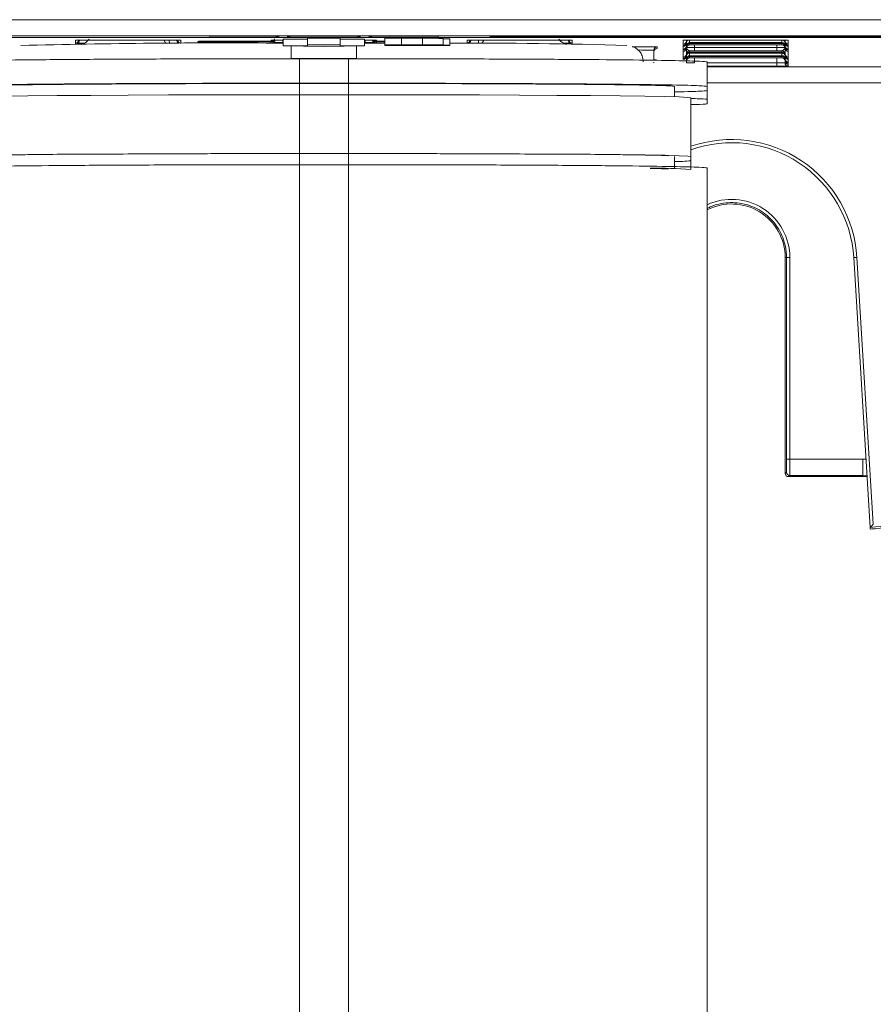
# Model space of a CAD drawing. Header units: millimetres. Extents: x 0 to 2100, y 0 to 1485.
# Tile 25 of 67: x 446 to 498, y 835 to 896. Entities that reach past the tile are written whole.
import ezdxf

# ---------------------------------------------------------------- set-up
doc = ezdxf.new("R2010")
doc.units = ezdxf.units.MM
doc.header["$LTSCALE"] = 5

msp = doc.modelspace()

# ---------------------------------------------------------------- linework, layer by layer
at = {"color": 7, "linetype": 'Continuous', "lineweight": 15}
for p, q in [((429.929, 895.626), (554.866, 895.626)), ((554.144, 894.626), (429.896, 894.626)), ((439.521, 894.542), (457.197, 894.542)), ((457.201, 894.613), (457.197, 894.542)), ((457.201, 894.613), (460.951, 894.613)), ((461.41, 894.61), (461.41, 894.61)), ((461.431, 894.609), (461.434, 894.542)), ((461.434, 894.542), (461.969, 894.542)), ((461.969, 894.542), (461.973, 894.609)), ((462.452, 894.613), (465.951, 894.613)), ((465.202, 894.486), (463.202, 894.486)), ((463.202, 894.086), (463.202, 894.486)), ((465.202, 894.086), (465.202, 894.486)), ((466.406, 894.61), (466.431, 894.609)), ((466.431, 894.609), (466.434, 894.542)), ((466.434, 894.542), (466.969, 894.542)), ((466.969, 894.542), (466.973, 894.609)), ((467.452, 894.613), (471.203, 894.613)), ((467.934, 894.489), (468.952, 894.489)), ((467.934, 894.089), (467.934, 894.489)), ((468.952, 894.089), (468.952, 894.489)), ((470.247, 894.088), (470.247, 894.488)), ((471.207, 894.542), (471.203, 894.613)), ((471.207, 894.542), (582.197, 894.542)), ((471.517, 894.075), (471.517, 894.475)), ((478.702, 894.625), (548.702, 894.625)), ((548.702, 894.549), (478.702, 894.549)), ((448.977, 894.196), (448.977, 894.368)), ((448.977, 894.196), (448.977, 894.196)), ((449.177, 894.321), (449.177, 894.236)), ((449.677, 894.374), (454.726, 894.374)), ((455.226, 894.321), (455.226, 894.323)), ((455.226, 894.236), (455.226, 894.321)), ((455.397, 894.369), (455.405, 894.369)), ((455.426, 894.368), (455.426, 894.196)), ((455.426, 894.196), (455.426, 894.196)), ((456.477, 894.297), (456.503, 894.298)), ((456.477, 894.27), (456.477, 894.297)), ((457.177, 894.303), (460.977, 894.303)), ((460.977, 894.264), (457.177, 894.264)), ((460.977, 894.303), (460.977, 894.368)), ((460.977, 894.196), (460.977, 894.264)), ((460.977, 894.196), (460.977, 894.196)), ((461.177, 894.321), (461.177, 894.239)), ((461.677, 894.374), (461.702, 894.374)), ((463.202, 894.425), (461.702, 894.425)), ((461.702, 894.025), (461.702, 894.425)), ((461.702, 894.025), (464.202, 893.99)), ((463.202, 894.025), (461.702, 894.025)), ((465.202, 894.086), (463.202, 894.086)), ((463.202, 894.086), (463.202, 894.025)), ((464.202, 893.99), (466.702, 894.025)), ((466.702, 894.425), (465.202, 894.425)), ((465.202, 894.025), (465.202, 894.086)), ((466.702, 894.025), (465.202, 894.025)), ((466.702, 894.025), (466.702, 894.425)), ((466.702, 894.374), (466.726, 894.374)), ((466.726, 894.187), (467.934, 894.186)), ((467.226, 894.321), (467.226, 894.323)), ((467.226, 894.239), (467.226, 894.321)), ((467.397, 894.369), (467.405, 894.369)), ((467.426, 894.368), (467.426, 894.303)), ((467.426, 894.303), (467.934, 894.303)), ((467.426, 894.264), (467.426, 894.196)), ((467.426, 894.196), (467.426, 894.196)), ((467.934, 894.034), (467.934, 894.089)), ((467.934, 894.089), (468.952, 894.089)), ((469.72, 894.034), (467.934, 894.034)), ((469.432, 894.079), (469.074, 894.079)), ((469.074, 894.079), (469.074, 894.067)), ((469.074, 894.067), (469.377, 894.067)), ((469.346, 894.058), (469.074, 894.058)), ((469.074, 894.058), (469.074, 894.044)), ((469.074, 894.044), (469.402, 894.044)), ((471.924, 894.05), (471.924, 894.45)), ((471.926, 894.297), (471.926, 894.27)), ((472.977, 894.196), (472.977, 894.368)), ((472.977, 894.196), (472.977, 894.196)), ((473.177, 894.321), (473.177, 894.236)), ((473.677, 894.374), (478.726, 894.374)), ((479.226, 894.321), (479.226, 894.323)), ((479.226, 894.236), (479.226, 894.321)), ((479.397, 894.369), (479.405, 894.369)), ((479.426, 894.368), (479.426, 894.196)), ((479.426, 894.196), (479.426, 894.196)), ((484.629, 893.953), (484.63, 893.862)), ((486.227, 894.368), (486.253, 894.369)), ((486.227, 894.124), (486.227, 894.368)), ((486.227, 894.124), (486.227, 894.124)), ((486.227, 894.039), (486.227, 894.124)), ((486.227, 894.039), (486.227, 894.039)), ((486.227, 893.991), (486.227, 894.039)), ((486.227, 893.991), (486.227, 893.991)), ((486.227, 893.823), (486.227, 893.991)), ((486.427, 894.321), (486.427, 894.236)), ((486.427, 894.19), (486.427, 894.188)), ((486.427, 894.188), (486.427, 894.02)), ((486.427, 893.974), (486.427, 893.972)), ((486.427, 893.972), (486.427, 893.887)), ((486.431, 893.919), (486.431, 893.922)), ((486.627, 894.169), (486.627, 894.084)), ((486.927, 894.374), (491.976, 894.374)), ((486.931, 894.218), (491.973, 894.218)), ((491.973, 894.168), (486.931, 894.168)), ((486.931, 894.085), (491.973, 894.085)), ((486.931, 893.715), (486.931, 893.915)), ((486.931, 893.915), (491.973, 893.915)), ((491.973, 893.715), (491.973, 893.915)), ((492.276, 894.084), (492.276, 894.169)), ((492.476, 894.236), (492.476, 894.321)), ((492.476, 894.188), (492.476, 894.19)), ((492.476, 894.02), (492.476, 894.188)), ((492.476, 893.972), (492.476, 893.974)), ((492.476, 893.887), (492.476, 893.972)), ((492.676, 894.368), (492.676, 894.124)), ((492.676, 894.124), (492.676, 894.039)), ((492.676, 894.124), (492.676, 894.124)), ((492.676, 894.039), (492.676, 894.039)), ((492.676, 894.039), (492.676, 893.991)), ((492.676, 893.991), (492.676, 893.823)), ((492.676, 893.991), (492.676, 893.991)), ((484.425, 893.136), (484.43, 893.664)), ((484.43, 893.664), (484.429, 893.755)), ((486.227, 893.823), (486.227, 893.823)), ((486.227, 893.775), (486.227, 893.823)), ((486.227, 893.775), (486.227, 893.775)), ((486.227, 893.69), (486.227, 893.775)), ((486.227, 893.69), (486.227, 893.69)), ((486.227, 893.322), (486.227, 893.69)), ((486.227, 893.321), (486.227, 893.322)), ((486.227, 893.237), (486.227, 893.321)), ((486.427, 893.52), (486.427, 893.518)), ((486.427, 893.518), (486.427, 893.434)), ((486.427, 893.385), (486.427, 893.218)), ((486.627, 893.715), (486.627, 893.631)), ((486.627, 893.582), (486.627, 893.415)), ((486.627, 893.366), (486.627, 893.282)), ((491.973, 893.715), (486.931, 893.715)), ((486.931, 893.631), (491.973, 893.631)), ((491.973, 893.582), (486.931, 893.582)), ((486.931, 893.415), (491.973, 893.415)), ((491.973, 893.366), (486.931, 893.366)), ((486.931, 893.282), (491.973, 893.282)), ((492.276, 893.631), (492.276, 893.715)), ((492.276, 893.415), (492.276, 893.582)), ((492.276, 893.282), (492.276, 893.366)), ((492.476, 893.518), (492.476, 893.52)), ((492.476, 893.434), (492.476, 893.518)), ((492.476, 893.385), (492.476, 893.387)), ((492.476, 893.218), (492.476, 893.385)), ((492.676, 893.823), (492.676, 893.775)), ((492.676, 893.823), (492.676, 893.823)), ((492.676, 893.775), (492.676, 893.69)), ((492.676, 893.775), (492.676, 893.775)), ((492.676, 893.69), (492.676, 893.322)), ((492.676, 893.69), (492.676, 893.69)), ((492.676, 893.322), (492.676, 893.321)), ((492.676, 893.321), (492.676, 893.237)), ((466.202, 893.248), (462.202, 893.248)), ((462.702, 893.23), (462.702, 891.73)), ((465.702, 893.23), (462.702, 893.23)), ((465.702, 893.23), (465.702, 891.73)), ((484.424, 892.98), (484.424, 893.028)), ((486.227, 893.236), (486.227, 893.237)), ((486.227, 893.188), (486.227, 893.236)), ((486.227, 893.188), (486.227, 893.188)), ((486.227, 893.02), (486.227, 893.021)), ((486.227, 892.972), (486.227, 892.973)), ((487.702, 893.038), (487.702, 892.838)), ((487.702, 892.838), (487.702, 891.538)), ((491.976, 892.777), (491.976, 892.976)), ((492.476, 893.169), (492.476, 893.171)), ((492.476, 893.085), (492.476, 893.169)), ((492.676, 893.237), (492.676, 893.236)), ((492.676, 893.236), (492.676, 893.188)), ((492.676, 893.188), (492.676, 893.021)), ((492.676, 893.188), (492.676, 893.188)), ((492.676, 893.021), (492.676, 893.02)), ((492.676, 893.02), (492.676, 892.973)), ((492.676, 892.973), (492.676, 892.972)), ((492.676, 892.972), (492.676, 892.887)), ((492.676, 892.887), (492.676, 892.783)), ((492.676, 892.887), (492.676, 892.887)), ((462.702, 891.73), (465.702, 891.73)), ((462.702, 891.712), (465.702, 891.712)), ((485.702, 890.894), (485.702, 891.538)), ((487.702, 891.538), (487.702, 891.276)), ((462.702, 887.421), (462.702, 891.021)), ((462.702, 891.021), (465.702, 891.021)), ((465.702, 887.421), (465.702, 891.021)), ((486.702, 887.238), (486.702, 890.838)), ((487.702, 891.276), (487.702, 890.735)), ((487.702, 890.735), (487.702, 890.473)), ((462.702, 887.421), (465.702, 887.421)), ((462.702, 887.413), (465.702, 887.413)), ((485.702, 886.538), (485.702, 887.238)), ((486.702, 887.238), (486.702, 886.976)), ((462.702, 886.73), (462.702, 768.235)), ((462.702, 886.73), (465.702, 886.73)), ((465.702, 886.73), (465.702, 768.235)), ((486.702, 886.435), (486.702, 886.976)), ((487.702, 886.538), (487.702, 768.043)), ((492.484, 881.039), (492.569, 881.039)), ((492.484, 881.039), (492.484, 867.796)), ((492.568, 868.665), (492.569, 881.039)), ((492.769, 881.038), (492.768, 868.663)), ((497.701, 864.476), (496.688, 881.037)), ((496.887, 881.046), (497.888, 864.684)), ((492.768, 868.663), (497.252, 868.663)), ((497.252, 868.663), (497.252, 867.672)), ((492.484, 867.796), (492.561, 867.872)), ((492.761, 867.672), (492.684, 867.596)), ((492.684, 867.596), (497.252, 867.596)), ((497.252, 867.672), (492.761, 867.672)), ((497.252, 867.596), (497.252, 867.672)), ((497.252, 867.596), (497.51, 867.6)), ((497.701, 864.476), (497.701, 864.476)), ((497.701, 864.476), (497.706, 864.382))]:
    msp.add_line(p, q, dxfattribs=at)
at = {"color": 8, "linetype": 'Continuous', "lineweight": 15}
for p, q in [((552.95, 894.536), (439.697, 894.536)), ((461.41, 894.61), (461.431, 894.609)), ((461.998, 894.61), (461.973, 894.609)), ((466.973, 894.609), (466.998, 894.61)), ((478.702, 894.625), (478.702, 894.549)), ((448.977, 894.368), (448.999, 894.369)), ((448.977, 894.129), (448.977, 894.196)), ((449.177, 894.394), (449.177, 894.323)), ((449.177, 894.195), (449.178, 894.248)), ((449.177, 894.237), (449.177, 894.195)), ((449.679, 894.374), (449.678, 894.298)), ((454.515, 894.19), (454.726, 894.19)), ((454.726, 894.19), (454.725, 894.374)), ((454.726, 894.171), (454.726, 894.19)), ((455.226, 894.323), (455.226, 894.394)), ((455.226, 894.248), (455.226, 894.195)), ((455.226, 894.233), (455.226, 894.237)), ((455.426, 894.368), (455.401, 894.369)), ((455.426, 894.196), (455.426, 894.174)), ((457.177, 894.264), (457.177, 894.303)), ((460.977, 894.368), (460.999, 894.369)), ((460.977, 894.264), (460.977, 894.303)), ((460.977, 894.186), (460.977, 894.196)), ((461.177, 894.394), (461.177, 894.323)), ((461.677, 894.235), (461.677, 894.374)), ((461.677, 894.235), (461.677, 894.187)), ((461.677, 894.235), (461.702, 894.235)), ((462.202, 894.018), (462.202, 893.248)), ((466.202, 893.248), (466.202, 894.018)), ((466.702, 894.235), (466.726, 894.235)), ((466.726, 894.235), (466.726, 894.374)), ((466.726, 894.235), (466.726, 894.187)), ((467.226, 894.323), (467.226, 894.394)), ((467.426, 894.368), (467.401, 894.369)), ((467.426, 894.303), (467.426, 894.264)), ((467.934, 894.264), (467.426, 894.264)), ((467.426, 894.196), (467.426, 894.186)), ((469.377, 894.067), (469.377, 894.079)), ((472.999, 894.369), (472.977, 894.368)), ((472.977, 894.174), (472.977, 894.196)), ((473.177, 894.394), (473.177, 894.323)), ((473.177, 894.195), (473.178, 894.248)), ((473.177, 894.237), (473.177, 894.233)), ((473.679, 894.374), (473.677, 894.19)), ((473.677, 894.19), (473.677, 894.171)), ((473.677, 894.19), (473.889, 894.19)), ((478.725, 894.298), (478.725, 894.374)), ((479.226, 894.323), (479.226, 894.394)), ((479.226, 894.248), (479.226, 894.195)), ((479.226, 894.195), (479.226, 894.237)), ((479.401, 894.369), (479.426, 894.368)), ((479.426, 894.196), (479.426, 894.129)), ((486.427, 894.372), (486.427, 894.323)), ((486.427, 894.237), (486.427, 894.19)), ((486.427, 894.021), (486.427, 893.974)), ((486.427, 893.888), (486.427, 893.52)), ((486.627, 894.373), (486.627, 894.218)), ((486.931, 894.168), (486.931, 894.218)), ((486.932, 894.085), (486.931, 893.915)), ((491.973, 893.915), (491.971, 894.085)), ((491.973, 894.168), (491.973, 894.218)), ((492.276, 894.218), (492.276, 894.373)), ((492.473, 893.922), (492.473, 893.919)), ((492.476, 894.323), (492.476, 894.372)), ((492.476, 894.19), (492.476, 894.237)), ((492.476, 893.974), (492.476, 894.021)), ((492.476, 893.52), (492.476, 893.888)), ((492.651, 894.369), (492.676, 894.368)), ((484.429, 893.755), (484.424, 893.136)), ((486.427, 893.434), (486.427, 893.387)), ((486.93, 893.282), (486.927, 892.976)), ((486.931, 893.582), (486.931, 893.631)), ((486.931, 893.366), (486.931, 893.415)), ((491.973, 893.582), (491.973, 893.631)), ((491.973, 893.366), (491.973, 893.415)), ((491.976, 892.976), (491.974, 893.282)), ((492.476, 893.387), (492.476, 893.434)), ((484.423, 893.029), (484.422, 892.981)), ((486.427, 893.218), (486.427, 893.171)), ((486.427, 892.981), (486.428, 893.085)), ((487.702, 892.976), (491.976, 892.976)), ((491.976, 892.777), (487.702, 892.777)), ((487.702, 892.74), (503.202, 892.74)), ((492.475, 893.103), (492.476, 892.981)), ((492.476, 893.171), (492.476, 893.218)), ((492.476, 892.981), (492.476, 893.085)), ((462.702, 891.021), (462.702, 891.712)), ((465.702, 891.021), (465.702, 891.712)), ((502.202, 891.758), (487.702, 891.758)), ((462.702, 886.73), (462.702, 887.413)), ((465.702, 886.73), (465.702, 887.413)), ((497.504, 867.686), (497.252, 867.672))]:
    msp.add_line(p, q, dxfattribs=at)
at = {"color": 8, "linetype": 'Continuous', "lineweight": 15, "flags": 128}
for points in [[(449.167, 894.132), (449.173, 894.156), (449.177, 894.195)], [(455.219, 894.373), (455.222, 894.36), (455.226, 894.321)], [(455.237, 894.173), (455.23, 894.198), (455.226, 894.237)], [(455.237, 894.173), (455.231, 894.198), (455.226, 894.236)], [(455.236, 894.173), (455.23, 894.194), (455.226, 894.233)], [(461.177, 894.239), (461.173, 894.201), (461.17, 894.187)], [(467.219, 894.373), (467.222, 894.36), (467.226, 894.321)], [(473.177, 894.237), (473.173, 894.198), (473.166, 894.173)], [(473.177, 894.236), (473.173, 894.198), (473.166, 894.173)], [(473.177, 894.233), (473.173, 894.194), (473.168, 894.173)], [(479.219, 894.373), (479.222, 894.36), (479.226, 894.321)], [(479.226, 894.195), (479.23, 894.156), (479.237, 894.132)], [(486.435, 894.372), (486.432, 894.36), (486.427, 894.321)], [(492.476, 894.321), (492.472, 894.36), (492.469, 894.372)]]:
    msp.add_lwpolyline(points, dxfattribs=at)
at = {"color": 7, "linetype": 'Continuous', "lineweight": 15, "flags": 128}
for points in [[(467.226, 894.239), (467.231, 894.201), (467.234, 894.187)], [(441.702, 890.838), (441.881, 890.862), (442.417, 890.885), (443.3, 890.908), (444.515, 890.93), (446.041, 890.949), (447.853, 890.967), (449.918, 890.983), (452.202, 890.997), (454.665, 891.007), (457.267, 891.015), (459.961, 891.02), (462.702, 891.021)], [(465.702, 891.021), (468.443, 891.02), (471.137, 891.015), (473.738, 891.007), (476.202, 890.997), (478.486, 890.983), (480.551, 890.967), (482.362, 890.949), (483.888, 890.93), (485.103, 890.908), (485.986, 890.885), (486.522, 890.862), (486.702, 890.838)], [(441.702, 887.238), (441.881, 887.262), (442.417, 887.285), (443.3, 887.308), (444.515, 887.33), (446.041, 887.35), (447.853, 887.368), (449.918, 887.383), (452.202, 887.397), (454.665, 887.407), (457.267, 887.415), (459.961, 887.42), (462.702, 887.421)], [(442.702, 887.238), (442.905, 887.263), (443.512, 887.287), (444.509, 887.311), (445.877, 887.332), (447.587, 887.352), (449.605, 887.37), (451.889, 887.385), (454.393, 887.397), (457.067, 887.406), (459.855, 887.411), (462.702, 887.413)], [(465.702, 887.421), (468.443, 887.42), (471.137, 887.415), (473.738, 887.407), (476.202, 887.397), (478.486, 887.383), (480.551, 887.368), (482.362, 887.35), (483.888, 887.33), (485.103, 887.308), (485.986, 887.285), (486.522, 887.262), (486.702, 887.238)], [(465.702, 887.413), (468.548, 887.411), (471.336, 887.406), (474.01, 887.397), (476.515, 887.385), (478.799, 887.37), (480.817, 887.352), (482.527, 887.332), (483.894, 887.311), (484.892, 887.287), (485.339, 887.271)], [(484.202, 886.502), (484.892, 886.484), (485.339, 886.468)]]:
    msp.add_lwpolyline(points, dxfattribs=at)
at = {"color": 7, "linetype": 'Continuous', "lineweight": 15}
for centre, radius, start, end in [((460.977, 894.464), 0.2, 269.99893, 359.16835), ((461.434, 894.782), 0.24, 224.89219, 270.00048), ((461.969, 894.782), 0.24, 269.99952, 315.10781), ((466.434, 894.782), 0.24, 224.89214, 270.00053), ((466.969, 894.782), 0.24, 269.99947, 315.10786), ((457.918, 407.27), 486.932, 89.55759, 91.44613), ((448.977, 894.396), 0.2, 269.99892, 359.4989), ((448.977, 894.396), 0.2, 269.99893, 359.16835), ((449.377, 894.234), 0.2, 145.04303, 179.1693), ((455.026, 894.234), 0.2, 0.83075, 43.97712), ((455.426, 894.396), 0.2, 180.5011, 270.00108), ((455.426, 894.396), 0.2, 180.83165, 270.00107), ((460.977, 894.396), 0.2, 269.99892, 359.4989), ((460.977, 894.396), 0.2, 269.99893, 359.16835), ((460.977, 894.503), 0.2, 269.99995, 294.793), ((467.426, 894.396), 0.2, 180.5011, 270.00108), ((467.426, 894.396), 0.2, 180.83165, 270.00107), ((467.426, 894.503), 0.2, 221.46223, 270.00031), ((473.832, 605.362), 288.822, 88.22537, 90.37855), ((472.977, 894.396), 0.2, 269.99892, 359.4989), ((472.977, 894.396), 0.2, 269.99893, 359.16835), ((473.377, 894.234), 0.2, 145.04303, 179.1693), ((479.026, 894.234), 0.2, 0.83075, 43.97712), ((479.426, 894.396), 0.2, 180.5011, 270.00108), ((479.426, 894.396), 0.2, 180.83165, 270.00107), ((484.629, 893.753), 0.2, 89.99897, 179.49889), ((484.63, 893.662), 0.2, 89.99897, 179.49889), ((486.227, 894.324), 0.2, 269.99892, 359.4989), ((486.227, 894.324), 0.2, 269.99893, 359.16835), ((486.227, 894.239), 0.2, 269.99892, 359.4989), ((486.227, 894.239), 0.2, 269.99893, 359.16835), ((486.227, 894.191), 0.2, 269.99892, 359.4989), ((486.227, 894.191), 0.2, 269.99893, 359.16835), ((486.227, 894.023), 0.2, 269.99892, 359.4989), ((486.227, 894.023), 0.2, 269.99893, 359.16835), ((486.227, 893.975), 0.2, 269.99892, 359.4989), ((486.227, 893.975), 0.2, 269.99893, 359.16835), ((486.227, 893.89), 0.2, 269.99892, 359.4989), ((486.227, 893.89), 0.2, 269.99893, 359.16835), ((486.627, 894.234), 0.2, 136.83941, 179.16925), ((486.627, 894.018), 0.2, 89.99893, 179.16835), ((486.627, 893.969), 0.2, 89.99893, 179.16835), ((486.627, 893.884), 0.2, 89.99893, 179.16835), ((492.151, 874.317), 20.058, 88.50018, 90.49985), ((492.276, 894.018), 0.2, 0.83165, 90.00107), ((492.276, 893.969), 0.2, 0.83165, 90.00107), ((492.276, 893.884), 0.2, 0.83165, 90.00107), ((492.276, 894.234), 0.2, 0.83075, 43.16059), ((492.676, 894.324), 0.2, 180.5011, 270.00108), ((492.676, 894.324), 0.2, 180.83165, 270.00107), ((492.676, 894.239), 0.2, 180.5011, 270.00108), ((492.676, 894.239), 0.2, 180.83165, 270.00107), ((492.676, 894.191), 0.2, 180.5011, 270.00108), ((492.676, 894.191), 0.2, 180.83165, 270.00107), ((492.676, 894.023), 0.2, 180.5011, 270.00108), ((492.676, 894.023), 0.2, 180.83165, 270.00107), ((492.676, 893.975), 0.2, 180.5011, 270.00108), ((492.676, 893.975), 0.2, 180.83165, 270.00107), ((492.676, 893.89), 0.2, 180.5011, 270.00108), ((492.676, 893.89), 0.2, 180.83165, 270.00107), ((486.227, 893.522), 0.2, 269.99892, 359.4989), ((486.227, 893.521), 0.2, 269.99893, 359.16835), ((486.227, 893.437), 0.2, 269.99893, 359.16835), ((486.227, 893.436), 0.2, 269.99892, 359.4989), ((486.227, 893.388), 0.2, 269.99892, 359.4989), ((486.227, 893.388), 0.2, 269.99893, 359.16835), ((486.627, 893.515), 0.2, 89.99893, 179.16835), ((486.627, 893.431), 0.2, 89.99893, 179.16835), ((486.627, 893.382), 0.2, 89.99893, 179.16835), ((486.627, 893.215), 0.2, 89.99893, 179.16835), ((486.627, 893.166), 0.2, 89.99893, 179.16835), ((486.627, 893.082), 0.2, 89.99893, 179.16835), ((492.276, 893.515), 0.2, 0.83165, 90.00107), ((492.276, 893.431), 0.2, 0.83165, 90.00107), ((492.276, 893.382), 0.2, 0.83165, 90.00107), ((492.276, 893.215), 0.2, 0.83165, 90.00107), ((492.276, 893.166), 0.2, 0.83165, 90.00107), ((492.276, 893.082), 0.2, 0.83165, 90.00107), ((492.676, 893.522), 0.2, 180.5011, 270.00108), ((492.676, 893.521), 0.2, 180.83165, 270.00107), ((492.676, 893.437), 0.2, 180.83165, 270.00107), ((492.676, 893.436), 0.2, 180.5011, 270.00108), ((492.676, 893.388), 0.2, 180.5011, 270.00108), ((492.676, 893.388), 0.2, 180.83165, 270.00107), ((492.676, 893.221), 0.2, 180.83165, 270.00107), ((492.676, 893.22), 0.2, 180.5011, 270.00108), ((492.676, 893.173), 0.2, 180.5011, 270.00108), ((492.676, 893.172), 0.2, 180.83165, 270.00107), ((492.676, 893.087), 0.2, 180.83165, 270.00107), ((492.676, 893.087), 0.2, 180.5011, 270.00108), ((492.676, 892.983), 0.2, 180.5011, 270.00108), ((489.202, 880.576), 7.7, 3.5, 108.94591), ((489.202, 880.579), 7.5, 3.5, 109.47122), ((485.67, 896.462), 9.542, 270.18989, 276.20651), ((484.42, 856.738), 29.785, 85.60666, 90.42006), ((489.202, 881.039), 3.283, 360, 117.19127), ((492.72, 886.886), 5.849, 268.52031, 270.47969), ((496.662, 883.906), 2.869, 270.50547, 274.49644), ((492.719, 874.512), 5.849, 268.52031, 270.47969), ((492.761, 867.872), 0.2, 180.00511, 269.99489)]:
    msp.add_arc(centre, radius, start, end, dxfattribs=at)
at = {"color": 8, "linetype": 'Continuous', "lineweight": 15}
for centre, radius, start, end in [((448.977, 894.324), 0.2, 283.55744, 359.49932), ((448.977, 894.324), 0.2, 284.0839, 359.16878), ((448.977, 894.239), 0.2, 327.45416, 359.4999), ((448.977, 894.239), 0.2, 327.31079, 359.16935), ((449.377, 894.318), 0.2, 156.50439, 179.16938), ((455.426, 894.324), 0.2, 180.50028, 228.8946), ((455.426, 894.324), 0.2, 180.83083, 228.71338), ((456.477, 894.47), 0.2, 269.99993, 301.69317), ((460.977, 894.324), 0.2, 316.42783, 359.4998), ((460.977, 894.324), 0.2, 316.59321, 359.16925), ((461.377, 894.318), 0.2, 156.50439, 179.16938), ((461.377, 894.236), 0.2, 133.25481, 179.16914), ((467.026, 894.236), 0.2, 0.83075, 43.00546), ((467.426, 894.324), 0.2, 180.5002, 223.57217), ((467.426, 894.324), 0.2, 180.83075, 223.40679), ((467.426, 894.464), 0.2, 207.91421, 270.0005), ((472.977, 894.324), 0.2, 311.10544, 359.49967), ((472.977, 894.324), 0.2, 311.28666, 359.16912), ((473.377, 894.318), 0.2, 156.50439, 179.16938), ((479.426, 894.324), 0.2, 180.50092, 256.44232), ((479.426, 894.324), 0.2, 180.83146, 255.91586), ((479.426, 894.239), 0.2, 180.5001, 212.54584), ((479.426, 894.239), 0.2, 180.83065, 212.68921), ((486.627, 894.185), 0.2, 110.09666, 179.16862), ((492.276, 894.185), 0.2, 0.83116, 69.90357), ((489.202, 881.038), 3.567, 359.99564, 114.86837), ((497.252, 874.674), 6.01, 270, 271.83675)]:
    msp.add_arc(centre, radius, start, end, dxfattribs=at)
at = {"color": 7, "linetype": 'Continuous', "lineweight": 15}
for centre, major_axis, ratio, start_param, end_param in [((460.95, 894.609), (0.481, 0), 0.008723, 0.000457, 1.568514), ((462.453, 894.609), (0.481, 0), 0.008723, 1.573078, 3.141136), ((465.95, 894.609), (0.481, 0), 0.008723, 0.000457, 1.568514), ((467.453, 894.609), (0.481, 0), 0.008723, 1.573078, 3.141136), ((478.702, 894.587), (4.316, 0), 0.008727, 1.570796, 3.073463), ((478.702, 894.587), (4.316, 0), 0.008727, 3.649482, 4.712389), ((449.003, 895.036), (0, -1), 0.999962, 0.359106, 0.925222), ((454.876, 894.536), (0, -0.5), 0.999962, 5.042313, 5.475385), ((454.726, 894.196), (0.5, -0.002), 0.012216, 4.712538, 6.283258), ((455.23, 893.833), (-0.003, 0.4), 0.000076, 0.008726, 0.619591), ((457.177, 894.297), (0.7, 0), 0.008727, 1.570872, 3.141593), ((457.177, 894.27), (0.7, 0), 0.008727, 3.141593, 4.712313), ((473.174, 893.833), (0.003, 0.4), 0.000076, 5.663594, 6.274459), ((473.677, 894.196), (0.5, 0.002), 0.012216, 3.14152, 4.71224), ((473.527, 894.536), (0, 0.5), 0.999962, 3.949392, 4.382465), ((479.401, 895.036), (0, 1), 0.999962, 2.216371, 2.785349), ((486.927, 894.368), (0.7, 0), 0.008727, 1.570872, 3.141593), ((486.931, 893.921), (0.5, 0.002), 0.012216, 3.14152, 4.71224), ((486.931, 894.212), (0.7, 0), 0.008727, 1.570872, 2.019234), ((486.931, 894.175), (0.7, 0), 0.008727, 4.263952, 4.712313), ((486.931, 894.079), (0.7, 0), 0.008727, 1.570872, 2.019234), ((491.973, 894.212), (0.7, 0), 0.008727, 1.122359, 1.57072), ((491.973, 894.175), (0.7, 0), 0.008727, 4.712465, 5.160826), ((491.973, 894.079), (0.7, 0), 0.008727, 1.122359, 1.57072), ((491.973, 893.921), (0.5, -0.002), 0.012216, 4.712538, 6.283258), ((486.931, 893.721), (0.7, 0), 0.008727, 4.263952, 4.712313), ((486.931, 893.625), (0.7, 0), 0.008727, 1.570872, 2.019234), ((486.931, 893.588), (0.7, 0), 0.008727, 4.263952, 4.712313), ((486.931, 893.409), (0.7, 0), 0.008727, 1.570872, 2.019234), ((486.931, 893.372), (0.7, 0), 0.008727, 4.263952, 4.712313), ((486.931, 893.276), (0.7, 0), 0.008727, 1.570872, 2.019234), ((491.973, 893.721), (0.7, 0), 0.008727, 4.712465, 5.160826), ((491.973, 893.625), (0.7, 0), 0.008727, 1.122359, 1.57072), ((491.973, 893.588), (0.7, 0), 0.008727, 4.712465, 5.160826), ((491.973, 893.409), (0.7, 0), 0.008727, 1.122359, 1.57072), ((491.973, 893.372), (0.7, 0), 0.008727, 4.712465, 5.160826), ((491.973, 893.276), (0.7, 0), 0.008727, 1.122359, 1.57072), ((486.927, 892.983), (0.5, 0.002), 0.012216, 3.14152, 4.71224), ((491.976, 892.983), (0.5, -0.002), 0.012216, 4.712538, 6.283258), ((491.976, 892.783), (0.7, 0), 0.008727, 4.712465, 6.283185), ((492.561, 868.672), (0, 0.8), 0.008727, 3.150319, 4.703662), ((492.761, 868.672), (0, 1), 0.006981, 3.150319, 4.703662), ((492.684, 867.796), (0.141, 0.141), 0.999924, 2.356233, 3.926953)]:
    msp.add_ellipse(centre, major_axis=major_axis, ratio=ratio, start_param=start_param, end_param=end_param, dxfattribs=at)
at = {"color": 8, "linetype": 'Continuous', "lineweight": 15}
for centre, major_axis, ratio, start_param, end_param in [((478.702, 894.587), (4.316, 0), 0.008727, 3.073463, 3.649482), ((449.677, 894.196), (0.5, 0.002), 0.012216, 3.14152, 4.426316), ((478.726, 894.196), (0.5, -0.002), 0.012216, 4.998462, 6.283258), ((482.929, 893.953), (1.7, 0), 0.008727, 0.000076, 1.46526), ((482.929, 893.753), (1.5, 0.002), 0.00989, 0.000054, 1.200097), ((482.936, 893.15), (1.7, 0), 0.008727, 0.000076, 0.503062)]:
    msp.add_ellipse(centre, major_axis=major_axis, ratio=ratio, start_param=start_param, end_param=end_param, dxfattribs=at)
at = {"color": 7, "linetype": 'Continuous', "lineweight": 15}
for points, knots in [([(468.952, 894.489), (469.196, 894.489), (469.631, 894.489), (470.059, 894.488), (470.247, 894.488)], [0, 0, 0, 0, 0.560274, 1, 1, 1, 1]), ([(470.247, 894.488), (470.439, 894.488), (470.823, 894.486), (471.236, 894.483), (471.481, 894.479), (471.505, 894.476), (471.517, 894.475)], [0, 0, 0, 0, 0.280128, 0.559802, 0.779794, 1, 1, 1, 1]), ([(471.517, 894.459), (471.588, 894.459), (471.866, 894.456), (471.899, 894.452), (471.924, 894.45)], [0, 0, 0, 0, 0.255227, 1, 1, 1, 1]), ([(448.997, 894.369), (448.998, 894.369), (448.999, 894.369), (449.01, 894.369), (449.017, 894.37)], [0, 0, 0, 0, 0.397465, 1, 1, 1, 1]), ([(449.017, 894.369), (449.032, 894.37), (449.066, 894.371), (449.183, 894.372), (449.348, 894.373), (449.525, 894.374), (449.64, 894.374), (449.677, 894.374)], [0, 0, 0, 0, 0.179348, 0.382466, 0.610315, 0.875254, 1, 1, 1, 1]), ([(454.726, 894.374), (454.77, 894.374), (454.893, 894.374), (455.068, 894.373), (455.231, 894.372), (455.349, 894.371), (455.382, 894.37), (455.397, 894.369)], [0, 0, 0, 0, 0.144061, 0.399194, 0.594785, 0.814192, 1, 1, 1, 1]), ([(460.997, 894.369), (460.998, 894.369), (460.999, 894.369), (461.01, 894.369), (461.017, 894.37)], [0, 0, 0, 0, 0.397465, 1, 1, 1, 1]), ([(461.017, 894.369), (461.032, 894.37), (461.066, 894.371), (461.183, 894.372), (461.348, 894.373), (461.525, 894.374), (461.64, 894.374), (461.677, 894.374)], [0, 0, 0, 0, 0.1793478, 0.3824656, 0.6103149, 0.8752538, 1, 1, 1, 1]), ([(461.177, 894.239), (461.179, 894.239), (461.183, 894.238), (461.227, 894.237), (461.316, 894.236), (461.433, 894.235), (461.558, 894.235), (461.646, 894.235), (461.677, 894.235)], [0, 0, 0, 0, 0.100993, 0.315482, 0.499944, 0.664383, 0.878882, 1, 1, 1, 1]), ([(466.726, 894.374), (466.77, 894.374), (466.893, 894.374), (467.068, 894.373), (467.231, 894.372), (467.349, 894.371), (467.382, 894.37), (467.397, 894.369)], [0, 0, 0, 0, 0.1440612, 0.3991943, 0.5947854, 0.8141917, 1, 1, 1, 1]), ([(466.726, 894.235), (466.753, 894.235), (466.835, 894.235), (466.961, 894.235), (467.081, 894.236), (467.171, 894.237), (467.219, 894.238), (467.224, 894.239), (467.226, 894.239)], [0, 0, 0, 0, 0.100993, 0.3154824, 0.4999436, 0.6643827, 0.8788817, 1, 1, 1, 1]), ([(468.952, 894.089), (469.196, 894.089), (469.631, 894.089), (470.059, 894.088), (470.247, 894.088)], [0, 0, 0, 0, 0.560274, 1, 1, 1, 1]), ([(470.784, 894.05), (470.778, 894.051), (470.768, 894.052), (470.661, 894.054), (470.493, 894.056), (470.077, 894.058), (469.671, 894.058), (469.346, 894.058)], [0, 0, 0, 0, 0.125208, 0.250275, 0.3755, 0.500774, 1, 1, 1, 1]), ([(469.377, 894.067), (469.507, 894.067), (469.766, 894.067), (470.112, 894.068), (470.346, 894.071), (470.366, 894.072), (470.377, 894.073)], [0, 0, 0, 0, 0.28109, 0.560548, 0.780097, 1, 1, 1, 1]), ([(469.402, 894.044), (469.701, 894.044), (470.075, 894.044), (470.493, 894.045), (470.663, 894.046), (470.769, 894.048), (470.779, 894.049), (470.784, 894.05)], [0, 0, 0, 0, 0.500037, 0.625162, 0.750129, 0.874962, 1, 1, 1, 1]), ([(470.377, 894.073), (470.363, 894.074), (470.342, 894.076), (470.202, 894.077), (469.936, 894.079), (469.655, 894.079), (469.432, 894.079)], [0, 0, 0, 0, 0.249584, 0.375361, 0.501266, 1, 1, 1, 1]), ([(471.924, 894.05), (471.88, 894.047), (471.792, 894.042), (471.178, 894.036), (470.434, 894.034), (469.959, 894.034), (469.72, 894.034)], [0, 0, 0, 0, 0.2792124, 0.5584813, 0.7786926, 1, 1, 1, 1]), ([(470.247, 894.088), (470.439, 894.088), (470.823, 894.086), (471.236, 894.083), (471.481, 894.079), (471.505, 894.076), (471.517, 894.075)], [0, 0, 0, 0, 0.280128, 0.559802, 0.779794, 1, 1, 1, 1]), ([(471.517, 894.075), (471.507, 894.073), (471.488, 894.071), (471.286, 894.067), (471.02, 894.065), (470.858, 894.064)], [0, 0, 0, 0, 0.280305, 0.560457, 1, 1, 1, 1]), ([(470.858, 894.064), (471.027, 894.063), (471.364, 894.062), (471.829, 894.057), (471.888, 894.052), (471.924, 894.05)], [0, 0, 0, 0, 0.281283, 0.5617, 1, 1, 1, 1]), ([(472.997, 894.369), (472.998, 894.369), (472.999, 894.369), (473.01, 894.369), (473.017, 894.37)], [0, 0, 0, 0, 0.397465, 1, 1, 1, 1]), ([(473.017, 894.369), (473.032, 894.37), (473.066, 894.371), (473.183, 894.372), (473.348, 894.373), (473.525, 894.374), (473.64, 894.374), (473.677, 894.374)], [0, 0, 0, 0, 0.1793478, 0.3824656, 0.6103149, 0.8752538, 1, 1, 1, 1]), ([(478.726, 894.374), (478.77, 894.374), (478.893, 894.374), (479.068, 894.373), (479.231, 894.372), (479.349, 894.371), (479.382, 894.37), (479.397, 894.369)], [0, 0, 0, 0, 0.144061, 0.399194, 0.594785, 0.814192, 1, 1, 1, 1]), ([(483.781, 893.042), (483.768, 893.167), (483.743, 893.393), (483.582, 893.661), (483.401, 893.838), (483.235, 893.939), (483.134, 893.982), (483.103, 893.991), (483.102, 893.991)], [0, 0, 0, 0, 0.281698, 0.50709, 0.697093, 0.859781, 0.995473, 1, 1, 1, 1]), ([(486.427, 893.52), (486.427, 893.53), (486.428, 893.556), (486.429, 893.678), (486.43, 893.814), (486.431, 893.896), (486.431, 893.918), (486.431, 893.919)], [0, 0, 0, 0, 0.217183, 0.553026, 0.876986, 0.994449, 1, 1, 1, 1]), ([(486.431, 893.919), (486.431, 893.919), (486.431, 893.907), (486.438, 893.868), (486.489, 893.807), (486.571, 893.734), (486.611, 893.721), (486.627, 893.715)], [0, 0, 0, 0, 0.006601, 0.146171, 0.501239, 0.799231, 1, 1, 1, 1]), ([(492.276, 893.715), (492.292, 893.721), (492.332, 893.734), (492.415, 893.807), (492.465, 893.868), (492.473, 893.907), (492.473, 893.919), (492.473, 893.919)], [0, 0, 0, 0, 0.2007687, 0.4987608, 0.8538291, 0.9933988, 1, 1, 1, 1]), ([(492.473, 893.919), (492.473, 893.918), (492.473, 893.896), (492.474, 893.814), (492.475, 893.678), (492.476, 893.556), (492.476, 893.53), (492.476, 893.52)], [0, 0, 0, 0, 0.005551, 0.123014, 0.446974, 0.782817, 1, 1, 1, 1]), ([(462.702, 893.23), (461.193, 893.229), (458.078, 893.227), (453.497, 893.214), (449.197, 893.192), (445.48, 893.16), (442.717, 893.122), (441.007, 893.08), (440.801, 893.052), (440.702, 893.038)], [0, 0, 0, 0, 0.131017, 0.270531, 0.415795, 0.563268, 0.715883, 0.862537, 1, 1, 1, 1]), ([(487.702, 893.038), (487.611, 893.051), (487.425, 893.078), (485.874, 893.118), (483.317, 893.156), (479.722, 893.188), (475.347, 893.212), (470.557, 893.227), (467.285, 893.229), (465.702, 893.23)], [0, 0, 0, 0, 0.131017, 0.270531, 0.415795, 0.563268, 0.715883, 0.862537, 1, 1, 1, 1]), ([(440.702, 891.538), (440.792, 891.551), (440.979, 891.578), (442.53, 891.618), (445.086, 891.656), (448.682, 891.688), (453.057, 891.712), (457.847, 891.727), (461.119, 891.729), (462.702, 891.73)], [0, 0, 0, 0, 0.131017, 0.270531, 0.415795, 0.563268, 0.715883, 0.862537, 1, 1, 1, 1]), ([(442.702, 891.538), (442.776, 891.549), (442.925, 891.572), (444.112, 891.605), (445.959, 891.635), (448.459, 891.662), (451.506, 891.684), (454.982, 891.7), (458.763, 891.71), (461.387, 891.712), (462.702, 891.712)], [0, 0, 0, 0, 0.124826, 0.249998, 0.37452, 0.499768, 0.624376, 0.749435, 0.87446, 1, 1, 1, 1]), ([(465.702, 891.73), (467.21, 891.729), (470.325, 891.727), (474.906, 891.714), (479.207, 891.692), (482.923, 891.66), (485.687, 891.622), (487.397, 891.58), (487.602, 891.552), (487.702, 891.538)], [0, 0, 0, 0, 0.1310172, 0.2705307, 0.4157952, 0.5632682, 0.7158833, 0.8625371, 1, 1, 1, 1]), ([(465.702, 891.712), (467.009, 891.712), (469.627, 891.71), (473.398, 891.7), (476.878, 891.684), (479.924, 891.662), (482.432, 891.636), (484.282, 891.605), (485.477, 891.572), (485.627, 891.549), (485.702, 891.538)], [0, 0, 0, 0, 0.124826, 0.249998, 0.37452, 0.499768, 0.624376, 0.749435, 0.87446, 1, 1, 1, 1]), ([(487.702, 891.276), (487.592, 891.263), (487.366, 891.236), (486.557, 891.209), (485.717, 891.197), (485.702, 891.196)], [0, 0, 0, 0, 0.47988, 0.990878, 1, 1, 1, 1]), ([(486.702, 890.789), (486.878, 890.784), (487.609, 890.767), (487.662, 890.749), (487.702, 890.735)], [0, 0, 0, 0, 0.24097, 1, 1, 1, 1]), ([(487.702, 890.473), (487.66, 890.46), (487.602, 890.442), (486.897, 890.424), (486.702, 890.42)], [0, 0, 0, 0, 0.723283, 1, 1, 1, 1]), ([(440.702, 886.538), (440.792, 886.551), (440.979, 886.578), (442.53, 886.618), (445.086, 886.656), (448.682, 886.688), (453.057, 886.712), (457.847, 886.727), (461.119, 886.729), (462.702, 886.73)], [0, 0, 0, 0, 0.131017, 0.270531, 0.415795, 0.563268, 0.715883, 0.862537, 1, 1, 1, 1]), ([(465.702, 886.73), (467.21, 886.729), (470.325, 886.728), (474.906, 886.714), (479.207, 886.692), (482.923, 886.66), (485.687, 886.622), (487.397, 886.58), (487.602, 886.552), (487.702, 886.538)], [0, 0, 0, 0, 0.131017, 0.270531, 0.415795, 0.563268, 0.715883, 0.862537, 1, 1, 1, 1]), ([(497.706, 864.382), (497.84, 864.39), (498.507, 864.43), (500.219, 864.743), (502.064, 865.323), (503.031, 866.213), (503.202, 866.37)], [0, 0, 0, 0, 0.06738, 0.337643, 0.883125, 1, 1, 1, 1]), ([(497.888, 864.684), (497.888, 864.683), (497.869, 864.663), (497.827, 864.615), (497.771, 864.553), (497.73, 864.507), (497.706, 864.482), (497.703, 864.478), (497.701, 864.476)], [0, 0, 0, 0, 0.007542, 0.221704, 0.505992, 0.711534, 0.855399, 1, 1, 1, 1])]:
    msp.add_open_spline(points, degree=3, knots=knots, dxfattribs=at)
at = {"color": 8, "linetype": 'Continuous', "lineweight": 15}
for points, knots in [([(448.977, 894.368), (448.978, 894.368), (448.979, 894.369), (449.007, 894.369), (449.017, 894.369)], [0, 0, 0, 0, 0.636054, 1, 1, 1, 1]), ([(449.177, 894.323), (449.177, 894.33), (449.178, 894.342), (449.178, 894.385), (449.178, 894.399)], [0, 0, 0, 0, 0.6861088, 1, 1, 1, 1]), ([(455.226, 894.396), (455.226, 894.384), (455.226, 894.341), (455.226, 894.33), (455.226, 894.323)], [0, 0, 0, 0, 0.2990031, 1, 1, 1, 1]), ([(455.397, 894.369), (455.405, 894.369), (455.426, 894.369), (455.426, 894.368), (455.426, 894.368)], [0, 0, 0, 0, 0.36589, 1, 1, 1, 1]), ([(460.977, 894.368), (460.978, 894.368), (460.979, 894.369), (461.007, 894.369), (461.017, 894.369)], [0, 0, 0, 0, 0.636054, 1, 1, 1, 1]), ([(461.177, 894.323), (461.177, 894.33), (461.178, 894.342), (461.178, 894.385), (461.178, 894.399)], [0, 0, 0, 0, 0.686109, 1, 1, 1, 1]), ([(467.226, 894.397), (467.226, 894.384), (467.226, 894.341), (467.226, 894.33), (467.226, 894.323)], [0, 0, 0, 0, 0.301251, 1, 1, 1, 1]), ([(467.397, 894.369), (467.405, 894.369), (467.426, 894.369), (467.426, 894.368), (467.426, 894.368)], [0, 0, 0, 0, 0.36589, 1, 1, 1, 1]), ([(472.977, 894.368), (472.978, 894.368), (472.979, 894.369), (473.007, 894.369), (473.017, 894.369)], [0, 0, 0, 0, 0.636054, 1, 1, 1, 1]), ([(473.177, 894.323), (473.177, 894.33), (473.178, 894.342), (473.178, 894.385), (473.178, 894.399)], [0, 0, 0, 0, 0.686109, 1, 1, 1, 1]), ([(479.226, 894.396), (479.226, 894.384), (479.226, 894.341), (479.226, 894.33), (479.226, 894.323)], [0, 0, 0, 0, 0.2990031, 1, 1, 1, 1]), ([(479.397, 894.369), (479.405, 894.369), (479.426, 894.369), (479.426, 894.368), (479.426, 894.368)], [0, 0, 0, 0, 0.36589, 1, 1, 1, 1]), ([(486.427, 894.19), (486.427, 894.196), (486.427, 894.203), (486.428, 894.235), (486.428, 894.239)], [0, 0, 0, 0, 0.886357, 1, 1, 1, 1]), ([(486.427, 893.974), (486.427, 893.981), (486.428, 893.99), (486.428, 894.029), (486.428, 894.038)], [0, 0, 0, 0, 0.761751, 1, 1, 1, 1]), ([(486.559, 894.205), (486.565, 894.2), (486.59, 894.179), (486.611, 894.173), (486.627, 894.169)], [0, 0, 0, 0, 0.26124, 1, 1, 1, 1]), ([(492.276, 894.169), (492.292, 894.173), (492.313, 894.179), (492.337, 894.199), (492.343, 894.204)], [0, 0, 0, 0, 0.755655, 1, 1, 1, 1]), ([(492.476, 894.238), (492.476, 894.235), (492.476, 894.203), (492.476, 894.196), (492.476, 894.19)], [0, 0, 0, 0, 0.111249, 1, 1, 1, 1]), ([(492.476, 894.023), (492.476, 894.019), (492.476, 893.987), (492.476, 893.98), (492.476, 893.974)], [0, 0, 0, 0, 0.113643, 1, 1, 1, 1]), ([(486.427, 893.387), (486.427, 893.393), (486.427, 893.4), (486.428, 893.432), (486.428, 893.436)], [0, 0, 0, 0, 0.888751, 1, 1, 1, 1]), ([(486.559, 893.618), (486.565, 893.613), (486.59, 893.592), (486.611, 893.586), (486.627, 893.582)], [0, 0, 0, 0, 0.2612395, 1, 1, 1, 1]), ([(486.559, 893.403), (486.565, 893.397), (486.59, 893.376), (486.611, 893.37), (486.627, 893.366)], [0, 0, 0, 0, 0.26124, 1, 1, 1, 1]), ([(492.276, 893.582), (492.292, 893.586), (492.313, 893.592), (492.337, 893.612), (492.343, 893.617)], [0, 0, 0, 0, 0.755655, 1, 1, 1, 1]), ([(492.276, 893.366), (492.292, 893.37), (492.313, 893.376), (492.337, 893.396), (492.343, 893.401)], [0, 0, 0, 0, 0.755655, 1, 1, 1, 1]), ([(492.476, 893.436), (492.476, 893.432), (492.476, 893.4), (492.476, 893.393), (492.476, 893.387)], [0, 0, 0, 0, 0.113643, 1, 1, 1, 1]), ([(486.427, 893.171), (486.427, 893.177), (486.427, 893.184), (486.428, 893.216), (486.428, 893.22)], [0, 0, 0, 0, 0.8887515, 1, 1, 1, 1]), ([(492.476, 893.22), (492.476, 893.216), (492.476, 893.184), (492.476, 893.177), (492.476, 893.171)], [0, 0, 0, 0, 0.113643, 1, 1, 1, 1]), ([(492.569, 881.039), (492.564, 881.173), (492.553, 881.493), (492.445, 881.997), (492.241, 882.526), (491.947, 883.017), (491.578, 883.448), (491.137, 883.814), (490.647, 884.099), (490.11, 884.299), (489.553, 884.404), (488.98, 884.416), (488.421, 884.327), (487.987, 884.2), (487.763, 884.075), (487.702, 884.041)], [0, 0, 0, 0, 0.058568, 0.140303, 0.224407, 0.306141, 0.390245, 0.471977, 0.556078, 0.637806, 0.721904, 0.803629, 0.887725, 0.969449, 1, 1, 1, 1]), ([(503.202, 866.396), (502.225, 865.81), (500.517, 864.784), (498.545, 864.569), (497.701, 864.476)], [0, 0, 0, 0, 0.571809, 1, 1, 1, 1])]:
    msp.add_open_spline(points, degree=3, knots=knots, dxfattribs=at)

doc.saveas('drawing.dxf')
